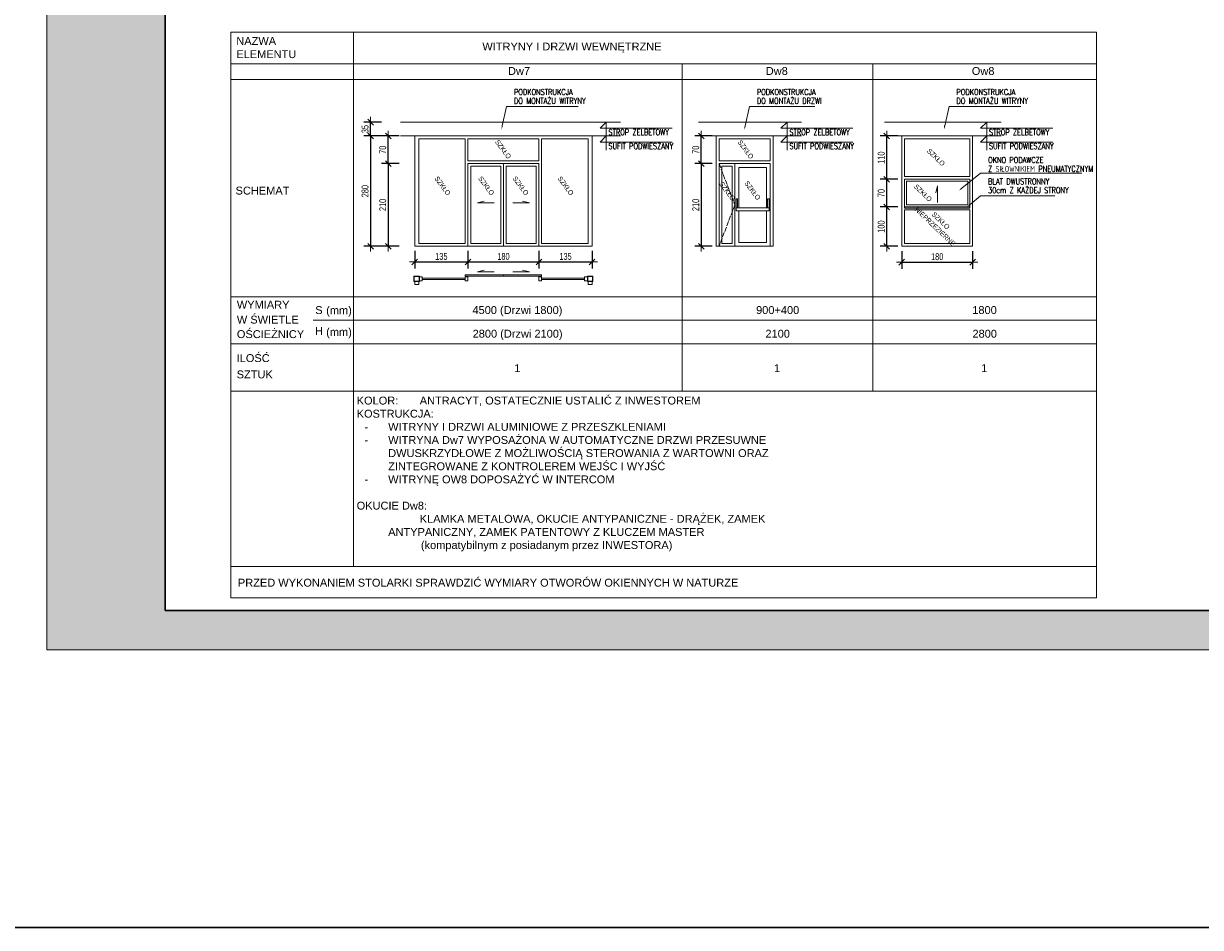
# Model space of a CAD drawing. Header units: millimetres. Extents: x 27490 to 108194, y -40520 to 41185.
# Tile 53 of 65: x 66251 to 69237, y -35384 to -33090. Entities that reach past the tile are written whole.
import ezdxf
from ezdxf import colors
from ezdxf.entities.mleader import LeaderData, LeaderLine
from ezdxf.math import Vec2, Vec3

# ---------------------------------------------------------------- set-up
doc = ezdxf.new("R2010")
doc.units = ezdxf.units.MM
doc.linetypes.add('ACAD_ISO02W100', pattern=[15, 12, -3])
doc.layers.get('0').update_dxf_attribs({"lineweight": 18})
doc.layers.get('Defpoints').update_dxf_attribs({"lineweight": 18})
for name, color, linetype, lineweight in [('Cienka', 7, 'Continuous', 18), ('Niewidoczne', 160, 'ACAD_ISO02W100', 18), ('PG_WIDOKOWE_CIENKIE', 1, 'Continuous', 18), ('PG_WYMIARY', 1, 'Continuous', 18), ('Przekrojowa', 60, 'Continuous', 18), ('tekst', 80, 'Continuous', 18)]:
    doc.layers.add(name, color=color, linetype=linetype, lineweight=lineweight)
doc.styles.add('BIKWYM', font='BIKROMSW.SHX', dxfattribs={"width": 0.8})
doc.styles.add('MKA_ROMANS', font='romans.shx', dxfattribs={"width": 0.7})
doc.styles.get("Standard").update_dxf_attribs({"font": 'arial.ttf'})
doc.dimstyles.new('BA_KR_50', dxfattribs={"dimscale": 0.5, "dimtxt": 25, "dimasz": 1.666667, "dimexe": 24, "dimexo": 0, "dimgap": 0, "dimtad": 0, "dimdec": 1, "dimrnd": 0.5, "dimzin": 9, "dimdsep": 46, "dimtxsty": 'BIKWYM', "dimblk": 'WYM-KR', "dimcen": 0, "dimdle": 20, "dimclrd": 256, "dimclre": 256, "dimclrt": 7, "dimadec": 0, "dimazin": 0, "dimtfac": 0.033333, "dimtdec": 1, "dimtmove": 0, "dimatfit": 3, "dimldrblk": 'WYM-KR', "dimfxl": 40, "dimfxlon": 1, "dimtvp": 0.8, "dimtolj": 1, "dimarcsym": 0})

# ---------------------------------------------------------------- blocks, each defined once
blk = doc.blocks.new('A$C44d5f34b')
at = {"true_color": 0xffffff}
h = blk.add_hatch(color=7, dxfattribs=at)
h.dxf.hatch_style = 1
h.paths.add_polyline_path([(4200, 2970), (0, 2970), (0, 0), (4200, 0)])
h.paths.add_polyline_path([(300, 2870), (4100, 2870), (4100, 100), (300, 100)], flags=16)
at = {"layer": 'Cienka', "color": 1}
for p, q in [((0, 0), (0, 2970)), ((4200, 0), (0, 0))]:
    blk.add_line(p, q, dxfattribs=at)
at = {"layer": 'Przekrojowa', "color": 18, "lineweight": 30, "true_color": 0x000000}
for p, q in [((300, 100), (300, 2870)), ((4100, 100), (300, 100))]:
    blk.add_line(p, q, dxfattribs=at)
blk = doc.blocks.new('A$C5416600d')
at = {"lineweight": 20}
for points in [[(0, 14), (14, 14), (14, 0), (0, 0)], [(0.8, 13.2), (13.2, 13.2), (13.2, 0.8), (0.8, 0.8)]]:
    blk.add_lwpolyline(points, close=True, dxfattribs=at)
blk = doc.blocks.new('WYM-KR')
at = {"linetype": 'ByBlock'}
blk.add_line((11.52, 0), (-11.52, 0), dxfattribs=at)
at = {"color": 7, "linetype": 'ByBlock'}
blk.add_line((6.24, 6.24), (-6.24, -6.24), dxfattribs=at)
blk = doc.blocks.new('*D628')
at = {"layer": 'Defpoints', "color": 0, "transparency": 16777216}
for p in [(67243.6, -33655), (67378.6, -33655), (67378.6, -33694.7)]:
    blk.add_point(p, dxfattribs=at)
at = {"layer": 'PG_WYMIARY', "lineweight": -2, "transparency": 16777216}
for p, q in [((67243.6, -33666.7), (67243.6, -33711.5)), ((67378.6, -33666.7), (67378.6, -33711.5)), ((67244.7, -33694.7), (67377.4, -33694.7))]:
    blk.add_line(p, q, dxfattribs=at)
at = {"layer": 'PG_WYMIARY', "lineweight": -2, "transparency": 16777216, "xscale": 1.166666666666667, "yscale": 1.166666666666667, "zscale": 1.166666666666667, "rotation": 180}
blk.add_blockref('WYM-KR', (67243.6, -33694.7), dxfattribs=at)
at = {"layer": 'PG_WYMIARY', "lineweight": -2, "transparency": 16777216, "xscale": 1.166666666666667, "yscale": 1.166666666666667, "zscale": 1.166666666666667}
blk.add_blockref('WYM-KR', (67378.6, -33694.7), dxfattribs=at)
at = {"layer": 'PG_WYMIARY', "color": 7, "transparency": 16777216, "insert": (67311.1, -33680.7), "char_height": 17.5, "attachment_point": 5, "style": 'BIKWYM'}
blk.add_mtext('\\A1;135', dxfattribs=at)
blk = doc.blocks.new('*D629')
at = {"layer": 'Defpoints', "color": 0, "transparency": 16777216}
for p in [(67378.6, -33655), (67558.6, -33655), (67558.6, -33694.7)]:
    blk.add_point(p, dxfattribs=at)
at = {"layer": 'PG_WYMIARY', "lineweight": -2, "transparency": 16777216}
for p, q in [((67378.6, -33666.7), (67378.6, -33711.5)), ((67558.6, -33666.7), (67558.6, -33711.5)), ((67379.7, -33694.7), (67557.4, -33694.7))]:
    blk.add_line(p, q, dxfattribs=at)
at = {"layer": 'PG_WYMIARY', "lineweight": -2, "transparency": 16777216, "xscale": 1.166666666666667, "yscale": 1.166666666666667, "zscale": 1.166666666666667, "rotation": 180}
blk.add_blockref('WYM-KR', (67378.6, -33694.7), dxfattribs=at)
at = {"layer": 'PG_WYMIARY', "lineweight": -2, "transparency": 16777216, "xscale": 1.166666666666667, "yscale": 1.166666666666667, "zscale": 1.166666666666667}
blk.add_blockref('WYM-KR', (67558.6, -33694.7), dxfattribs=at)
at = {"layer": 'PG_WYMIARY', "color": 7, "transparency": 16777216, "insert": (67468.6, -33680.7), "char_height": 17.5, "attachment_point": 5, "style": 'BIKWYM'}
blk.add_mtext('\\A1;180', dxfattribs=at)
blk = doc.blocks.new('*D630')
at = {"layer": 'Defpoints', "color": 0, "transparency": 16777216}
for p in [(67558.6, -33655), (67693.6, -33655), (67693.6, -33694.7)]:
    blk.add_point(p, dxfattribs=at)
at = {"layer": 'PG_WYMIARY', "lineweight": -2, "transparency": 16777216}
for p, q in [((67558.6, -33666.7), (67558.6, -33711.5)), ((67693.6, -33666.7), (67693.6, -33711.5)), ((67559.7, -33694.7), (67692.4, -33694.7))]:
    blk.add_line(p, q, dxfattribs=at)
at = {"layer": 'PG_WYMIARY', "lineweight": -2, "transparency": 16777216, "xscale": 1.166666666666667, "yscale": 1.166666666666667, "zscale": 1.166666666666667, "rotation": 180}
blk.add_blockref('WYM-KR', (67558.6, -33694.7), dxfattribs=at)
at = {"layer": 'PG_WYMIARY', "lineweight": -2, "transparency": 16777216, "xscale": 1.166666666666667, "yscale": 1.166666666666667, "zscale": 1.166666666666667}
blk.add_blockref('WYM-KR', (67693.6, -33694.7), dxfattribs=at)
at = {"layer": 'PG_WYMIARY', "color": 7, "transparency": 16777216, "insert": (67626.1, -33680.7), "char_height": 17.5, "attachment_point": 5, "style": 'BIKWYM'}
blk.add_mtext('\\A1;135', dxfattribs=at)
blk = doc.blocks.new('*D631')
at = {"layer": 'Defpoints', "color": 0, "transparency": 16777216}
for p in [(67378.6, -33445), (67176.4, -33655), (67378.6, -33655)]:
    blk.add_point(p, dxfattribs=at)
at = {"layer": 'PG_WYMIARY', "lineweight": -2, "transparency": 16777216}
for p, q in [((67204.4, -33445), (67159.6, -33445)), ((67176.4, -33446.2), (67176.4, -33653.8)), ((67204.4, -33655), (67159.6, -33655))]:
    blk.add_line(p, q, dxfattribs=at)
at = {"layer": 'PG_WYMIARY', "lineweight": -2, "transparency": 16777216, "xscale": 1.166666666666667, "yscale": 1.166666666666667, "zscale": 1.166666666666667}
for p, rotation in [((67176.4, -33445), 90), ((67176.4, -33655), 270)]:
    blk.add_blockref('WYM-KR', p, dxfattribs=dict(at, rotation=rotation))
at = {"layer": 'PG_WYMIARY', "color": 7, "transparency": 16777216, "insert": (67162.4, -33550), "char_height": 17.5, "attachment_point": 5, "rotation": 90, "style": 'BIKWYM'}
blk.add_mtext('\\A1;210', dxfattribs=at)
blk = doc.blocks.new('*D632')
at = {"layer": 'Defpoints', "color": 0, "transparency": 16777216}
for p in [(67176.4, -33375), (67243.6, -33375), (67378.6, -33445)]:
    blk.add_point(p, dxfattribs=at)
at = {"layer": 'PG_WYMIARY', "lineweight": -2, "transparency": 16777216}
for p, q in [((67204.4, -33375), (67159.6, -33375)), ((67176.4, -33443.8), (67176.4, -33376.2)), ((67204.4, -33445), (67159.6, -33445))]:
    blk.add_line(p, q, dxfattribs=at)
at = {"layer": 'PG_WYMIARY', "lineweight": -2, "transparency": 16777216, "xscale": 1.166666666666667, "yscale": 1.166666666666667, "zscale": 1.166666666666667}
for p, rotation in [((67176.4, -33375), 90), ((67176.4, -33445), 270)]:
    blk.add_blockref('WYM-KR', p, dxfattribs=dict(at, rotation=rotation))
at = {"layer": 'PG_WYMIARY', "color": 7, "transparency": 16777216, "insert": (67162.4, -33410), "char_height": 17.5, "attachment_point": 5, "rotation": 90, "style": 'BIKWYM'}
blk.add_mtext('\\A1;70', dxfattribs=at)
blk = doc.blocks.new('*D633')
at = {"layer": 'Defpoints', "color": 0, "transparency": 16777216}
for p in [(67237.4, -33375), (67131.5, -33655), (67237.4, -33655)]:
    blk.add_point(p, dxfattribs=at)
at = {"layer": 'PG_WYMIARY', "lineweight": -2, "transparency": 16777216}
for p, q in [((67159.5, -33375), (67114.7, -33375)), ((67131.5, -33376.2), (67131.5, -33653.8)), ((67159.5, -33655), (67114.7, -33655))]:
    blk.add_line(p, q, dxfattribs=at)
at = {"layer": 'PG_WYMIARY', "lineweight": -2, "transparency": 16777216, "xscale": 1.166666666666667, "yscale": 1.166666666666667, "zscale": 1.166666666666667}
for p, rotation in [((67131.5, -33375), 90), ((67131.5, -33655), 270)]:
    blk.add_blockref('WYM-KR', p, dxfattribs=dict(at, rotation=rotation))
at = {"layer": 'PG_WYMIARY', "color": 7, "transparency": 16777216, "insert": (67117.5, -33515), "char_height": 17.5, "attachment_point": 5, "rotation": 90, "style": 'BIKWYM'}
blk.add_mtext('\\A1;280', dxfattribs=at)
blk = doc.blocks.new('*D634')
at = {"layer": 'Defpoints', "color": 0, "transparency": 16777216}
for p in [(67131.5, -33340), (67200.8, -33340), (67237.4, -33375)]:
    blk.add_point(p, dxfattribs=at)
at = {"layer": 'PG_WYMIARY', "lineweight": -2, "transparency": 16777216}
for p, q in [((67159.5, -33340), (67114.7, -33340)), ((67131.5, -33373.8), (67131.5, -33341.2)), ((67159.5, -33375), (67114.7, -33375))]:
    blk.add_line(p, q, dxfattribs=at)
at = {"layer": 'PG_WYMIARY', "lineweight": -2, "transparency": 16777216, "xscale": 1.166666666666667, "yscale": 1.166666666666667, "zscale": 1.166666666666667}
for p, rotation in [((67131.5, -33340), 90), ((67131.5, -33375), 270)]:
    blk.add_blockref('WYM-KR', p, dxfattribs=dict(at, rotation=rotation))
at = {"layer": 'PG_WYMIARY', "color": 7, "transparency": 16777216, "insert": (67117.5, -33357.5), "char_height": 17.5, "attachment_point": 5, "rotation": 90, "style": 'BIKWYM'}
blk.add_mtext('\\A1;35', dxfattribs=at)
blk = doc.blocks.new('*D636')
at = {"layer": 'Defpoints', "color": 0, "transparency": 16777216}
for p in [(68441.2, -33555), (68486.1, -33555), (68479.1, -33655)]:
    blk.add_point(p, dxfattribs=at)
at = {"layer": 'PG_WYMIARY', "lineweight": -2, "transparency": 16777216}
for p, q in [((68469.2, -33555), (68424.4, -33555)), ((68441.2, -33653.8), (68441.2, -33556.2)), ((68469.2, -33655), (68424.4, -33655))]:
    blk.add_line(p, q, dxfattribs=at)
at = {"layer": 'PG_WYMIARY', "lineweight": -2, "transparency": 16777216, "xscale": 1.166666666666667, "yscale": 1.166666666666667, "zscale": 1.166666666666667}
for p, rotation in [((68441.2, -33555), 90), ((68441.2, -33655), 270)]:
    blk.add_blockref('WYM-KR', p, dxfattribs=dict(at, rotation=rotation))
at = {"layer": 'PG_WYMIARY', "color": 7, "transparency": 16777216, "insert": (68427.2, -33605), "char_height": 17.5, "attachment_point": 5, "rotation": 90, "style": 'BIKWYM'}
blk.add_mtext('\\A1;100', dxfattribs=at)
blk = doc.blocks.new('*D637')
at = {"layer": 'Defpoints', "color": 0, "transparency": 16777216}
for p in [(68441.2, -33485), (68486.1, -33485), (68486.1, -33555)]:
    blk.add_point(p, dxfattribs=at)
at = {"layer": 'PG_WYMIARY', "lineweight": -2, "transparency": 16777216}
for p, q in [((68469.2, -33485), (68424.4, -33485)), ((68441.2, -33553.8), (68441.2, -33486.2)), ((68469.2, -33555), (68424.4, -33555))]:
    blk.add_line(p, q, dxfattribs=at)
at = {"layer": 'PG_WYMIARY', "lineweight": -2, "transparency": 16777216, "xscale": 1.166666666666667, "yscale": 1.166666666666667, "zscale": 1.166666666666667}
for p, rotation in [((68441.2, -33485), 90), ((68441.2, -33555), 270)]:
    blk.add_blockref('WYM-KR', p, dxfattribs=dict(at, rotation=rotation))
at = {"layer": 'PG_WYMIARY', "color": 7, "transparency": 16777216, "insert": (68427.2, -33520), "char_height": 17.5, "attachment_point": 5, "rotation": 90, "style": 'BIKWYM'}
blk.add_mtext('\\A1;70', dxfattribs=at)
blk = doc.blocks.new('*D638')
at = {"layer": 'Defpoints', "color": 0, "transparency": 16777216}
for p in [(68441.2, -33375), (68479.1, -33375), (68486.1, -33485)]:
    blk.add_point(p, dxfattribs=at)
at = {"layer": 'PG_WYMIARY', "lineweight": -2, "transparency": 16777216}
for p, q in [((68469.2, -33375), (68424.4, -33375)), ((68441.2, -33483.8), (68441.2, -33376.2)), ((68469.2, -33485), (68424.4, -33485))]:
    blk.add_line(p, q, dxfattribs=at)
at = {"layer": 'PG_WYMIARY', "lineweight": -2, "transparency": 16777216, "xscale": 1.166666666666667, "yscale": 1.166666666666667, "zscale": 1.166666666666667}
for p, rotation in [((68441.2, -33375), 90), ((68441.2, -33485), 270)]:
    blk.add_blockref('WYM-KR', p, dxfattribs=dict(at, rotation=rotation))
at = {"layer": 'PG_WYMIARY', "color": 7, "transparency": 16777216, "insert": (68427.2, -33430), "char_height": 17.5, "attachment_point": 5, "rotation": 90, "style": 'BIKWYM'}
blk.add_mtext('\\A1;110', dxfattribs=at)
blk = doc.blocks.new('*D639')
at = {"layer": 'Defpoints', "color": 0, "transparency": 16777216}
for p in [(68479.1, -33655), (68659.1, -33655), (68659.1, -33695.3)]:
    blk.add_point(p, dxfattribs=at)
at = {"layer": 'PG_WYMIARY', "lineweight": -2, "transparency": 16777216}
for p, q in [((68479.1, -33667.3), (68479.1, -33712.1)), ((68659.1, -33667.3), (68659.1, -33712.1)), ((68480.3, -33695.3), (68657.9, -33695.3))]:
    blk.add_line(p, q, dxfattribs=at)
at = {"layer": 'PG_WYMIARY', "lineweight": -2, "transparency": 16777216, "xscale": 1.166666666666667, "yscale": 1.166666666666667, "zscale": 1.166666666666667, "rotation": 180}
blk.add_blockref('WYM-KR', (68479.1, -33695.3), dxfattribs=at)
at = {"layer": 'PG_WYMIARY', "lineweight": -2, "transparency": 16777216, "xscale": 1.166666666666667, "yscale": 1.166666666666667, "zscale": 1.166666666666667}
blk.add_blockref('WYM-KR', (68659.1, -33695.3), dxfattribs=at)
at = {"layer": 'PG_WYMIARY', "color": 7, "transparency": 16777216, "insert": (68569.1, -33681.3), "char_height": 17.5, "attachment_point": 5, "style": 'BIKWYM'}
blk.add_mtext('\\A1;180', dxfattribs=at)
blk = doc.blocks.new('*D640')
at = {"layer": 'Defpoints', "color": 0, "transparency": 16777216}
for p in [(68015.7, -33445), (67970.6, -33655), (68015.7, -33655)]:
    blk.add_point(p, dxfattribs=at)
at = {"layer": 'PG_WYMIARY', "lineweight": -2, "transparency": 16777216}
for p, q in [((67998.6, -33445), (67953.8, -33445)), ((67970.6, -33446.2), (67970.6, -33653.8)), ((67998.6, -33655), (67953.8, -33655))]:
    blk.add_line(p, q, dxfattribs=at)
at = {"layer": 'PG_WYMIARY', "lineweight": -2, "transparency": 16777216, "xscale": 1.166666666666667, "yscale": 1.166666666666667, "zscale": 1.166666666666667}
for p, rotation in [((67970.6, -33445), 90), ((67970.6, -33655), 270)]:
    blk.add_blockref('WYM-KR', p, dxfattribs=dict(at, rotation=rotation))
at = {"layer": 'PG_WYMIARY', "color": 7, "transparency": 16777216, "insert": (67956.6, -33550), "char_height": 17.5, "attachment_point": 5, "rotation": 90, "style": 'BIKWYM'}
blk.add_mtext('\\A1;210', dxfattribs=at)
blk = doc.blocks.new('*D641')
at = {"layer": 'Defpoints', "color": 0, "transparency": 16777216}
for p in [(67970.6, -33375), (68008.7, -33375), (68015.7, -33445)]:
    blk.add_point(p, dxfattribs=at)
at = {"layer": 'PG_WYMIARY', "lineweight": -2, "transparency": 16777216}
for p, q in [((67998.6, -33375), (67953.8, -33375)), ((67970.6, -33443.8), (67970.6, -33376.2)), ((67998.6, -33445), (67953.8, -33445))]:
    blk.add_line(p, q, dxfattribs=at)
at = {"layer": 'PG_WYMIARY', "lineweight": -2, "transparency": 16777216, "xscale": 1.166666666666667, "yscale": 1.166666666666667, "zscale": 1.166666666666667}
for p, rotation in [((67970.6, -33375), 90), ((67970.6, -33445), 270)]:
    blk.add_blockref('WYM-KR', p, dxfattribs=dict(at, rotation=rotation))
at = {"layer": 'PG_WYMIARY', "color": 7, "transparency": 16777216, "insert": (67956.6, -33410), "char_height": 17.5, "attachment_point": 5, "rotation": 90, "style": 'BIKWYM'}
blk.add_mtext('\\A1;70', dxfattribs=at)

msp = doc.modelspace()

# ---------------------------------------------------------------- hatches: boundary and pattern name
at = {"layer": 'Przekrojowa'}
h = msp.add_hatch(color=0, dxfattribs=at)
h.dxf.hatch_style = 1
h.paths.add_polyline_path([(68652.11, -33555.01), (68486.11, -33555.01), (68486.11, -33558.01), (68652.11, -33558.01)])

# ---------------------------------------------------------------- linework, layer by layer
at = {"lineweight": 20}
for p, q in [((67765.56, -33340.01), (67207.03, -33340.01)), ((67729.57, -33340.01), (67713.69, -33355.53)), ((67713.69, -33355.53), (67896.35, -33355.53)), ((67729.57, -33375.63), (67729.57, -33340.01)), ((68224.7, -33340.01), (67963.67, -33340.01)), ((68188.71, -33340.01), (68172.83, -33355.53)), ((68172.83, -33355.53), (68355.39, -33355.53)), ((68188.71, -33375.63), (68188.71, -33340.01)), ((68731.08, -33340.01), (68435.46, -33340.01)), ((68695.1, -33340.01), (68679.22, -33355.53)), ((68679.22, -33355.53), (68862.78, -33355.53)), ((68695.1, -33375.63), (68695.1, -33340.01)), ((67207.03, -33375.01), (67243.58, -33375.01)), ((67243.58, -33655.01), (67243.58, -33375.01)), ((67243.58, -33375.01), (67693.58, -33375.01)), ((67253.58, -33648.01), (67253.58, -33382.01)), ((67253.58, -33382.01), (67371.58, -33382.01)), ((67371.58, -33648.01), (67371.58, -33382.01)), ((67378.58, -33382.01), (67558.58, -33382.01)), ((67378.58, -33438.01), (67378.58, -33382.01)), ((67558.58, -33438.01), (67558.58, -33382.01)), ((67565.58, -33648.01), (67565.58, -33382.01)), ((67565.58, -33382.01), (67683.58, -33382.01)), ((67683.58, -33648.01), (67683.58, -33382.01)), ((67693.58, -33655.01), (67693.58, -33375.01)), ((67693.58, -33375.01), (67765.56, -33375.01)), ((67729.57, -33375.01), (67713.69, -33390.53)), ((67729.57, -33410.63), (67729.57, -33375.01)), ((67963.67, -33375.01), (68008.72, -33375.01)), ((68152.72, -33375.01), (68224.7, -33375.01)), ((68188.71, -33375.01), (68172.83, -33390.53)), ((68188.71, -33410.63), (68188.71, -33375.01)), ((68435.68, -33375.01), (68479.11, -33375.01)), ((68659.11, -33375.01), (68731.08, -33375.01)), ((68695.1, -33375.01), (68679.22, -33390.53)), ((68695.1, -33410.63), (68695.1, -33375.01)), ((67713.69, -33390.53), (67896.35, -33390.53)), ((68172.83, -33390.53), (68355.39, -33390.53)), ((68679.22, -33390.53), (68862.78, -33390.53)), ((67558.58, -33438.01), (67378.58, -33438.01)), ((67378.58, -33655.01), (67378.58, -33445.01)), ((67558.58, -33445.01), (67378.58, -33445.01)), ((67468.58, -33445.01), (67468.58, -33655.01)), ((67558.58, -33655.01), (67558.58, -33445.01)), ((67385.58, -33648.01), (67385.58, -33452.01)), ((67461.58, -33452.01), (67385.58, -33452.01)), ((67461.58, -33452.01), (67461.58, -33648.01)), ((67551.58, -33452.01), (67475.58, -33452.01)), ((67475.58, -33452.01), (67475.58, -33648.01)), ((67551.58, -33648.01), (67551.58, -33452.01)), ((68569.96, -33501.48), (68565.68, -33519.11)), ((68569.96, -33543.81), (68569.96, -33501.48)), ((67402.42, -33545.01), (67420.05, -33540.73)), ((67444.74, -33545.01), (67402.42, -33545.01)), ((67492.42, -33545.01), (67534.74, -33545.01)), ((67534.74, -33545.01), (67517.11, -33540.73)), ((67253.58, -33648.01), (67371.58, -33648.01)), ((67385.58, -33648.01), (67461.58, -33648.01)), ((67475.58, -33648.01), (67551.58, -33648.01)), ((67565.58, -33648.01), (67683.58, -33648.01)), ((67243.58, -33655.01), (67378.58, -33655.01)), ((67378.58, -33655.01), (67558.58, -33655.01)), ((67558.58, -33655.01), (67693.58, -33655.01)), ((67262.58, -33732.63), (67255.58, -33732.63)), ((67255.58, -33742.63), (67262.58, -33742.63)), ((67262.58, -33732.63), (67262.58, -33742.63)), ((67262.58, -33735.63), (67371.58, -33735.63)), ((67262.58, -33739.63), (67371.58, -33739.63)), ((67371.58, -33727.09), (67468.58, -33727.09)), ((67371.58, -33731.09), (67371.58, -33727.09)), ((67371.58, -33731.09), (67468.58, -33731.09)), ((67371.58, -33732.63), (67378.58, -33732.63)), ((67371.58, -33732.63), (67371.58, -33742.63)), ((67371.58, -33742.63), (67378.58, -33742.63)), ((67378.58, -33732.63), (67378.58, -33742.63)), ((67402.42, -33719.55), (67420.05, -33715.27)), ((67444.74, -33719.55), (67402.42, -33719.55)), ((67468.58, -33731.09), (67468.58, -33727.09)), ((67565.58, -33727.09), (67468.58, -33727.09)), ((67468.58, -33731.09), (67468.58, -33727.09)), ((67565.58, -33731.09), (67468.58, -33731.09)), ((67492.42, -33719.55), (67534.74, -33719.55)), ((67534.74, -33719.55), (67517.11, -33715.27)), ((67558.58, -33732.63), (67565.58, -33732.63)), ((67558.58, -33732.63), (67558.58, -33742.63)), ((67558.58, -33742.63), (67565.58, -33742.63)), ((67565.58, -33731.09), (67565.58, -33727.09)), ((67565.58, -33732.63), (67565.58, -33742.63)), ((67565.58, -33735.63), (67674.58, -33735.63)), ((67565.58, -33739.63), (67674.58, -33739.63)), ((67674.58, -33732.63), (67681.58, -33732.63)), ((67674.58, -33732.63), (67674.58, -33742.63)), ((67674.58, -33742.63), (67681.58, -33742.63)), ((67243.58, -33744.63), (67243.58, -33751.63)), ((67253.58, -33751.63), (67243.58, -33751.63)), ((67253.58, -33744.63), (67253.58, -33751.63)), ((67683.58, -33744.63), (67683.58, -33751.63)), ((67683.58, -33744.63), (67693.58, -33744.63)), ((67693.58, -33751.63), (67683.58, -33751.63)), ((67693.58, -33744.63), (67693.58, -33751.63))]:
    msp.add_line(p, q, dxfattribs=at)
at = {"layer": 'Cienka', "color": 7}
for p, q in [((66777.19, -33111.54), (68973.13, -33111.54)), ((66777.19, -33111.54), (66777.19, -34547.34)), ((67088, -33111.54), (67088, -34467.34)), ((68973.13, -33111.54), (68973.13, -34547.34)), ((66777.19, -33191.54), (67088, -33191.54)), ((67088, -33191.54), (68973.13, -33191.54)), ((67922.49, -33191.54), (67922.49, -34022.85)), ((68406.05, -33191.54), (68406.05, -34022.85)), ((66777.19, -33231.54), (67088, -33231.54)), ((67088, -33231.54), (67922.49, -33231.54)), ((67922.49, -33231.54), (68406.05, -33231.54)), ((68406.05, -33231.54), (68973.13, -33231.54)), ((66777.19, -33782.85), (67088, -33782.85)), ((67088, -33782.85), (67922.49, -33782.85)), ((67922.49, -33782.85), (68406.05, -33782.85)), ((68406.05, -33782.85), (68973.13, -33782.85)), ((66986.19, -33842.85), (67088, -33842.85)), ((67088, -33842.85), (67922.49, -33842.85)), ((67922.49, -33842.85), (68406.05, -33842.85)), ((68406.05, -33842.85), (68973.13, -33842.85)), ((66777.19, -33902.85), (67088, -33902.85)), ((67088, -33902.85), (67922.49, -33902.85)), ((67922.49, -33902.85), (68406.05, -33902.85)), ((68406.05, -33902.85), (68973.13, -33902.85)), ((66777.19, -34022.85), (68973.13, -34022.85)), ((66777.19, -34467.34), (68973.13, -34467.34)), ((66777.19, -34547.34), (68973.13, -34547.34))]:
    msp.add_line(p, q, dxfattribs=at)
at = {"layer": 'Cienka', "color": 7, "lineweight": 0}
for p, q in [((68486.11, -33382.01), (68652.11, -33382.01)), ((68486.11, -33478.01), (68486.11, -33382.01)), ((68652.11, -33382.01), (68652.11, -33478.01)), ((68008.72, -33655.01), (68008.72, -33438.01)), ((68015.72, -33438.01), (68145.72, -33438.01)), ((68015.72, -33655.01), (68015.72, -33445.01)), ((68015.72, -33445.01), (68145.72, -33445.01)), ((68055.72, -33445.01), (68055.72, -33655.01)), ((68145.72, -33445.01), (68145.72, -33655.01)), ((68152.72, -33438.01), (68152.72, -33655.01)), ((68479.11, -33655.01), (68479.11, -33438.01)), ((68659.11, -33438.01), (68659.11, -33655.01)), ((68022.72, -33648.01), (68022.72, -33452.01)), ((68022.72, -33452.01), (68048.72, -33452.01)), ((68048.72, -33452.01), (68048.72, -33648.01)), ((68065.72, -33455.01), (68135.72, -33455.01)), ((68065.72, -33455.01), (68065.72, -33551.01)), ((68135.72, -33455.01), (68135.72, -33551.01)), ((68652.11, -33478.01), (68486.11, -33478.01)), ((68486.11, -33555.01), (68486.11, -33485.01)), ((68652.11, -33485.01), (68486.11, -33485.01)), ((68647.11, -33490.01), (68491.11, -33490.01)), ((68491.11, -33550.01), (68491.11, -33490.01)), ((68647.11, -33490.01), (68647.11, -33550.01)), ((68652.11, -33485.01), (68652.11, -33555.01)), ((68058.88, -33534.85), (68058.88, -33565.03)), ((68058.88, -33534.85), (68062.88, -33534.85)), ((68062.88, -33534.85), (68062.88, -33557.03)), ((68138.86, -33534.85), (68138.86, -33557.03)), ((68142.86, -33534.85), (68138.86, -33534.85)), ((68142.86, -33534.85), (68142.86, -33565.03)), ((68142.86, -33557.03), (68058.88, -33557.03)), ((68065.72, -33551.01), (68065.72, -33557.03)), ((68135.72, -33551.01), (68135.72, -33557.03)), ((68652.11, -33555.01), (68486.11, -33555.01)), ((68486.11, -33558.01), (68486.11, -33555.01)), ((68652.11, -33558.01), (68486.11, -33558.01)), ((68486.11, -33648.01), (68486.11, -33562.01)), ((68652.11, -33562.01), (68486.11, -33562.01)), ((68647.11, -33550.01), (68491.11, -33550.01)), ((68652.11, -33558.01), (68652.11, -33555.01)), ((68652.11, -33562.01), (68652.11, -33648.01)), ((68142.86, -33565.03), (68058.88, -33565.03)), ((68065.72, -33565.03), (68065.72, -33645.01)), ((68135.72, -33565.03), (68135.72, -33645.01)), ((68048.72, -33648.01), (68022.72, -33648.01)), ((68135.72, -33645.01), (68065.72, -33645.01)), ((68486.11, -33648.01), (68652.11, -33648.01)), ((68152.72, -33655.01), (68008.72, -33655.01)), ((68659.11, -33655.01), (68479.11, -33655.01))]:
    msp.add_line(p, q, dxfattribs=at)
for points in [[(68152.72, -33438.01), (68152.72, -33375.01), (68008.72, -33375.01), (68008.72, -33438.01)], [(68659.11, -33438.01), (68659.11, -33375.01), (68479.11, -33375.01), (68479.11, -33438.01)]]:
    msp.add_lwpolyline(points, dxfattribs=at)
msp.add_lwpolyline([(68015.72, -33438.01), (68145.72, -33438.01), (68145.72, -33382.01), (68015.72, -33382.01)], close=True, dxfattribs=at)
at = {"layer": 'Niewidoczne', "color": 7}
for p, q in [((68015.72, -33445.01), (68055.72, -33550.01)), ((68055.72, -33550.01), (68015.72, -33655.01))]:
    msp.add_line(p, q, dxfattribs=at)
at = {"layer": 'Przekrojowa', "color": 1, "lineweight": 30}
msp.add_lwpolyline([(66014.47, -31245.78), (70703.29, -31245.78), (70703.29, -35383.62), (66014.47, -35383.62)], close=True, dxfattribs=at)

# ---------------------------------------------------------------- block references
at = {"lineweight": 20}
for p in [(67241.58, -33744.63), (67681.58, -33744.63)]:
    msp.add_blockref('A$C5416600d', p, dxfattribs=at)
at = {"layer": 'PG_WIDOKOWE_CIENKIE', "color": 6, "lineweight": 30}
msp.add_blockref('A$C44d5f34b', (66310.46, -34679.16), dxfattribs=at)

# ---------------------------------------------------------------- texts
at = {"lineweight": 20, "char_height": 15, "attachment_point": 7, "style": 'MKA_ROMANS'}
for s, insert in [('STROP ŻELBETOWY', (67735.04, -33373.12)), ('STROP ŻELBETOWY', (68194.18, -33373.12)), ('STROP ŻELBETOWY', (68700.56, -33373.12)), ('SUFIT PODWIESZANY', (67735.04, -33408.12)), ('SUFIT PODWIESZANY', (68194.18, -33408.12)), ('SUFIT PODWIESZANY', (68700.56, -33408.12))]:
    msp.add_mtext_dynamic_manual_height_columns(s, width=237.0355, gutter_width=50, heights=[0], dxfattribs=dict(at, insert=insert))
at = {"layer": 'Cienka', "color": 7, "lineweight": 0, "char_height": 12.5, "attachment_point": 5, "style": 'BIKWYM'}
for s, insert, rotation in [('\\A1;SZKŁO', (67467.76, -33408.79), 306.67435), ('\\A1;SZKŁO', (68083.16, -33409.31), 306.67435), ('\\A1;SZKŁO', (68566.04, -33429.15), 316.26544), ('\\A1;SZKŁO', (67314.16, -33501.58), 306.67435), ('\\A1;SZKŁO', (67424.97, -33501.44), 306.67435), ('\\A1;SZKŁO', (67512.28, -33501.44), 306.67435), ('\\A1;SZKŁO', (67626.45, -33501.58), 306.67435), ('\\A1;SZKŁO', (68036.47, -33515.29), 306.67435), ('\\A1;SZKŁO', (68100.55, -33513.46), 306.67435), ('\\A1;SZKŁO', (68533.09, -33519.58), 316.26544), ('\\A1;SZKŁO \\PNIEPRZEZIERNE', (68571.03, -33597.36), 316.33435)]:
    msp.add_mtext(s, dxfattribs=dict(at, insert=insert, rotation=rotation))
at = {"layer": 'Cienka', "color": 7, "insert": (63676.15, -33662.36), "char_height": 21, "width": 933.772, "attachment_point": 1}
msp.add_mtext('\\pi407.40987;{\\fArial|b1|i0|c238|p34;UWAGA! \\P\\pi3.42488;nawiewniki ciśnieniowe w solarce wykonać w miejscach podanych \\P\\pi84.94671;na rysunkach wentyalcji projektu instalacji sanitarnych }', dxfattribs=at)
at = {"layer": 'tekst', "color": 7}
for s, p in [('NAZWA ', (66790.9, -33143.98)), ('WITRYNY I DRZWI WEWNĘTRZNE', (67415.09, -33157.98)), ('ELEMENTU', (66790.9, -33177.32)), ('Dw7', (67480.26, -33220.06)), ('Dw8', (68134.24, -33220.06)), ('Ow8', (68657.01, -33220.06)), ('SCHEMAT', (66788.95, -33523.63)), ('WYMIARY ', (66792.22, -33813.23)), ('W ŚWIETLE ', (66792.22, -33851.07)), ('S', (66991.12, -33826.77)), ('(mm)', (67018.81, -33827.39)), ('4500 (Drzwi 1800)', (67389.97, -33826.77)), ('900+400', (68109.61, -33826.77)), ('1800', (68658.22, -33826.77)), ('H', (66990.7, -33879.93)), ('(mm)', (67018.81, -33882.39)), ('OŚCIEŻNICY', (66792.22, -33887.9)), ('2800 (Drzwi 2100)', (67390.43, -33886.77)), ('2100', (68133.32, -33886.77)), ('2800', (68658.61, -33886.77)), ('ILOŚĆ ', (66791.72, -33948.73)), ('SZTUK', (66791.72, -33990.07)), ('1', (67496.11, -33974.13)), ('1', (68155.22, -33974.13)), ('1', (68680.82, -33974.13)), ('PRZED WYKONANIEM STOLARKI SPRAWDZIĆ WYMIARY OTWORÓW OKIENNYCH W NATURZE', (66794.85, -34518.66))]:
    msp.add_text(s, height=20, dxfattribs=at).set_placement(p)
at = {"layer": 'tekst', "color": 7, "char_height": 20, "width": 1056.1066, "attachment_point": 1}
for s, insert in [('KOLOR: ^IANTRACYT, OSTATECZNIE USTALIĆ Z INWESTOREM\\PKOSTRUKCJA:\\P\\pi-60,l80,t80;-^ISKRZYDŁO STALOWE LUB PVC Z PRZESZKLENIEM \\P-^IOŚCIEŻNICA STALOWA LUB PVC KĄTOWA  \\P\\pi0,l0,tz;CYNKOWANA OGNIOWO (dla ościeżnic i skrzydeł stalowych), ^I\\POKUCIE: ^IKLAMKA METALOWA, ODBÓJ MOCOWANY TRWALE W PODŁODZE\\P^I^IZAMEK PATENTOWY Z KLUCZEM MASTER (kompatybilnym z  \\P                    posiadanym przez INWESTORA)\\P\\pi-60,l80,t80;-^IDRZWI DO POMIESZCZENIA 0.17, WYPOSAŻYĆ W ROLETY ZACIEMNIAJĄCE 100% PODGUMOWANE NA PROWADNICACH - OSTATECZNY WZÓR I MODEL USTALIĆ Z INWESTOREM\\P-^IOTWIERANIE POMIESZCZEŃ 0.11, 0.17 ZA POMOCĄ KART \\P\\pi0,l0,tz;^IZINTEGROWANYCH Z KONSTROLEREM WEJŚĆI WYJŚĆ.\\P\\P\\P\\P^I', (68595.45, -32516.34)), ('KOLOR: ^IANTRACYT, OSTATECZNIE USTALIĆ Z INWESTOREM\\PKOSTRUKCJA:\\P\\pi-60,l80,t80;-^IWITRYNY I DRZWI ALUMINIOWE Z PRZESZKLENIAMI\\P-^IWITRYNA Dw7 WYPOSAŻONA W AUTOMATYCZNE DRZWI PRZESUWNE DWUSKRZYDŁOWE Z MOŻLIWOŚCIĄ STEROWANIA Z WARTOWNI ORAZ ZINTEGROWANE Z KONTROLEREM WEJŚC I WYJŚĆ \\P-^IWITRYNĘ OW8 DOPOSAŻYĆ W INTERCOM\\P\\pi0,l0,tz;\\POKUCIE Dw8:^I\\P^I^IKLAMKA METALOWA, OKUCIE ANTYPANICZNE - DRĄŻEK, ZAMEK ^I^IANTYPANICZNY, ZAMEK PATENTOWY Z KLUCZEM MASTER      \\P                     (kompatybilnym z posiadanym przez INWESTORA) \\P\\P\\P^I', (67096.19, -34036.43))]:
    msp.add_mtext(s, dxfattribs=dict(at, insert=insert))

# ---------------------------------------------------------------- dimensions: what is measured, and where the dimension line sits
at = {"layer": 'PG_WYMIARY', "color": 18, "true_color": 0x000000}
for base, p1, p2, picture, middle in [((67131.54, -33340.01), (67237.39, -33375.01), (67200.84, -33340.01), '*D634', (67117.54, -33357.51)), ((67131.54, -33655.01), (67237.39, -33375.01), (67237.39, -33655.01), '*D633', (67117.54, -33515.01)), ((67176.43, -33375.01), (67378.58, -33445.01), (67243.58, -33375.01), '*D632', (67162.43, -33410.01)), ((67970.63, -33375.01), (68015.72, -33445.01), (68008.72, -33375.01), '*D641', (67956.63, -33410.01)), ((68441.21, -33375.01), (68486.11, -33485.01), (68479.11, -33375.01), '*D638', (68427.21, -33430.01)), ((67176.43, -33655.01), (67378.58, -33445.01), (67378.58, -33655.01), '*D631', (67162.43, -33550.01)), ((67970.63, -33655.01), (68015.72, -33445.01), (68015.72, -33655.01), '*D640', (67956.63, -33550.01)), ((68441.21, -33485.01), (68486.11, -33555.01), (68486.11, -33485.01), '*D637', (68427.21, -33520.01)), ((68441.21, -33555.01), (68479.11, -33655.01), (68486.11, -33555.01), '*D636', (68427.21, -33605.01))]:
    dim = msp.add_linear_dim(base=base, p1=p1, p2=p2, angle=90, dimstyle='BA_KR_50', override={"dimscale": 0.7, "dimtmove": 1}, dxfattribs=at)
    dim.commit()
    dim.dimension.update_dxf_attribs({"geometry": picture, "text_midpoint": middle})
for base, p1, p2, picture, middle in [((67378.58, -33694.67), (67243.58, -33655.01), (67378.58, -33655.01), '*D628', (67311.08, -33680.67)), ((67558.58, -33694.67), (67378.58, -33655.01), (67558.58, -33655.01), '*D629', (67468.58, -33680.67)), ((67693.58, -33694.67), (67558.58, -33655.01), (67693.58, -33655.01), '*D630', (67626.08, -33680.67)), ((68659.11, -33695.31), (68479.11, -33655.01), (68659.11, -33655.01), '*D639', (68569.11, -33681.31))]:
    dim = msp.add_linear_dim(base=base, p1=p1, p2=p2, dimstyle='BA_KR_50', override={"dimscale": 0.7, "dimtmove": 1}, dxfattribs=at)
    dim.commit()
    dim.dimension.update_dxf_attribs({"geometry": picture, "text_midpoint": middle})

# ---------------------------------------------------------------- leaders
at = {"lineweight": 20}
ml = msp.add_multileader_mtext('Standard', dxfattribs=at)
ml.set_content('PODKONSTRUKCJA \\PDO MONTAŻU WITRYNY', color=256, style='MKA_ROMANS')
ml.set_leader_properties(color=256, linetype='ByLayer', lineweight=-1)
ml.build(insert=Vec2(0, 0))
ml.multileader.update_dxf_attribs({"text_left_attachment_type": 5, "text_right_attachment_type": 5, "dogleg_length": 20, "arrow_head_size": 10})
ctx = ml.context
ctx.base_point, ctx.char_height, ctx.arrow_head_size, ctx.landing_gap_size, ctx.plane_origin = Vec3(67494.78, -33300.04), 15, 10, 0.6, Vec3(67527.24, -32731.33)
ctx.left_attachment, ctx.right_attachment = 5, 5
notes = []
notes.append((ctx, [(0, (1, 1, 0), (67476.56, -33300.04), (1, 0), 18.22, [(0, [(67463.55, -33358.73)], 0, [])])]))
ctx.mtext.insert, ctx.mtext.rotation, ctx.mtext.width, ctx.mtext.line_spacing_factor, ctx.mtext.flow_direction = Vec3(67495.38, -33255.97), 6.2831853, 180.4666, 0.9, 5
ml = msp.add_multileader_mtext('Standard', dxfattribs=at)
ml.set_content('PODKONSTRUKCJA \\PDO MONTAŻU DRZWI', color=256, style='MKA_ROMANS')
ml.set_leader_properties(color=256, linetype='ByLayer', lineweight=-1)
ml.build(insert=Vec2(0, 0))
ml.multileader.update_dxf_attribs({"text_left_attachment_type": 5, "text_right_attachment_type": 5, "dogleg_length": 20, "arrow_head_size": 10})
ctx = ml.context
ctx.base_point, ctx.char_height, ctx.arrow_head_size, ctx.landing_gap_size, ctx.plane_origin = Vec3(68111.08, -33300.04), 15, 10, 0.6, Vec3(68143.53, -32731.33)
ctx.left_attachment, ctx.right_attachment = 5, 5
notes.append((ctx, [(0, (1, 1, 0), (68092.86, -33300.04), (1, 0), 18.22, [(0, [(68079.85, -33358.73)], 0, [])])]))
ctx.mtext.insert, ctx.mtext.rotation, ctx.mtext.width, ctx.mtext.line_spacing_factor, ctx.mtext.flow_direction = Vec3(68111.68, -33255.97), 6.2831853, 180.4666, 0.9, 5
ml = msp.add_multileader_mtext('Standard', dxfattribs=at)
ml.set_content('PODKONSTRUKCJA \\PDO MONTAŻU WITRYNY', color=256, style='MKA_ROMANS')
ml.set_leader_properties(color=256, linetype='ByLayer', lineweight=-1)
ml.build(insert=Vec2(0, 0))
ml.multileader.update_dxf_attribs({"text_left_attachment_type": 5, "text_right_attachment_type": 5, "dogleg_length": 20, "arrow_head_size": 10})
ctx = ml.context
ctx.base_point, ctx.char_height, ctx.arrow_head_size, ctx.landing_gap_size, ctx.plane_origin = Vec3(68617.46, -33300.04), 15, 10, 0.6, Vec3(68649.92, -32731.33)
ctx.left_attachment, ctx.right_attachment = 5, 5
notes.append((ctx, [(0, (1, 1, 0), (68599.24, -33300.04), (1, 0), 18.22, [(0, [(68586.23, -33358.73)], 0, [])])]))
ctx.mtext.insert, ctx.mtext.rotation, ctx.mtext.width, ctx.mtext.line_spacing_factor, ctx.mtext.flow_direction = Vec3(68618.06, -33255.97), 6.2831853, 180.4666, 0.9, 5
ml = msp.add_multileader_mtext('Standard', dxfattribs=at)
ml.set_content('OKNO PODAWCZE\\PZ SIŁOWNIKIEM PNEUMATYCZNYM', color=256, style='MKA_ROMANS')
ml.set_leader_properties(color=256, linetype='ByLayer', lineweight=-1)
ml.build(insert=Vec2(0, 0))
ml.multileader.update_dxf_attribs({"text_left_attachment_type": 5, "text_right_attachment_type": 5, "dogleg_length": 20, "arrow_head_size": 10})
ctx = ml.context
ctx.base_point, ctx.char_height, ctx.arrow_head_size, ctx.landing_gap_size, ctx.plane_origin = Vec3(68697.65, -33469), 15, 10, 0.6, Vec3(68730.1, -32900.3)
ctx.left_attachment, ctx.right_attachment = 5, 5
notes.append((ctx, [(0, (1, 1, 0), (68679.43, -33469), (1, 0), 18.22, [(0, [(68623.81, -33514.02)], 0, [])])]))
ctx.mtext.insert, ctx.mtext.rotation, ctx.mtext.width, ctx.mtext.line_spacing_factor, ctx.mtext.flow_direction = Vec3(68698.25, -33428.5), 6.2831853, 263.9725, 0.9, 5
ml = msp.add_multileader_mtext('Standard', dxfattribs=at)
ml.set_content('BLAT DWUSTRONNY \\P30cm Z KAŻDEJ STRONY', color=256, style='MKA_ROMANS')
ml.set_leader_properties(color=256, linetype='ByLayer', lineweight=-1)
ml.build(insert=Vec2(0, 0))
ml.multileader.update_dxf_attribs({"text_left_attachment_type": 5, "text_right_attachment_type": 5, "dogleg_length": 20, "arrow_head_size": 10})
ctx = ml.context
ctx.base_point, ctx.char_height, ctx.arrow_head_size, ctx.landing_gap_size, ctx.plane_origin = Vec3(68697.65, -33526.89), 15, 10, 0.6, Vec3(68730.1, -32958.18)
ctx.left_attachment, ctx.right_attachment = 5, 5
notes.append((ctx, [(0, (1, 1, 0), (68679.43, -33526.89), (1, 0), 18.22, [(0, [(68644.72, -33555.01)], 0, [])])]))
ctx.mtext.insert, ctx.mtext.rotation, ctx.mtext.width, ctx.mtext.line_spacing_factor, ctx.mtext.flow_direction = Vec3(68698.25, -33482.82), 6.2831853, 214.5926, 0.9, 5
for ctx, leaders in notes:
    for number, flags, end, landing, length, lines in leaders:
        leader = LeaderData()
        leader.index, (leader.has_last_leader_line, leader.has_dogleg_vector, leader.attachment_direction) = number, flags
        leader.last_leader_point, leader.dogleg_vector, leader.dogleg_length = Vec3(end), Vec3(landing), length
        for number, points, colour, breaks in lines:
            line = LeaderLine()
            line.index, line.vertices, line.color, line.breaks = number, Vec3.list(points), colors.encode_raw_color(colour), breaks
            leader.lines.append(line)
        ctx.leaders.append(leader)

doc.saveas('drawing.dxf')
